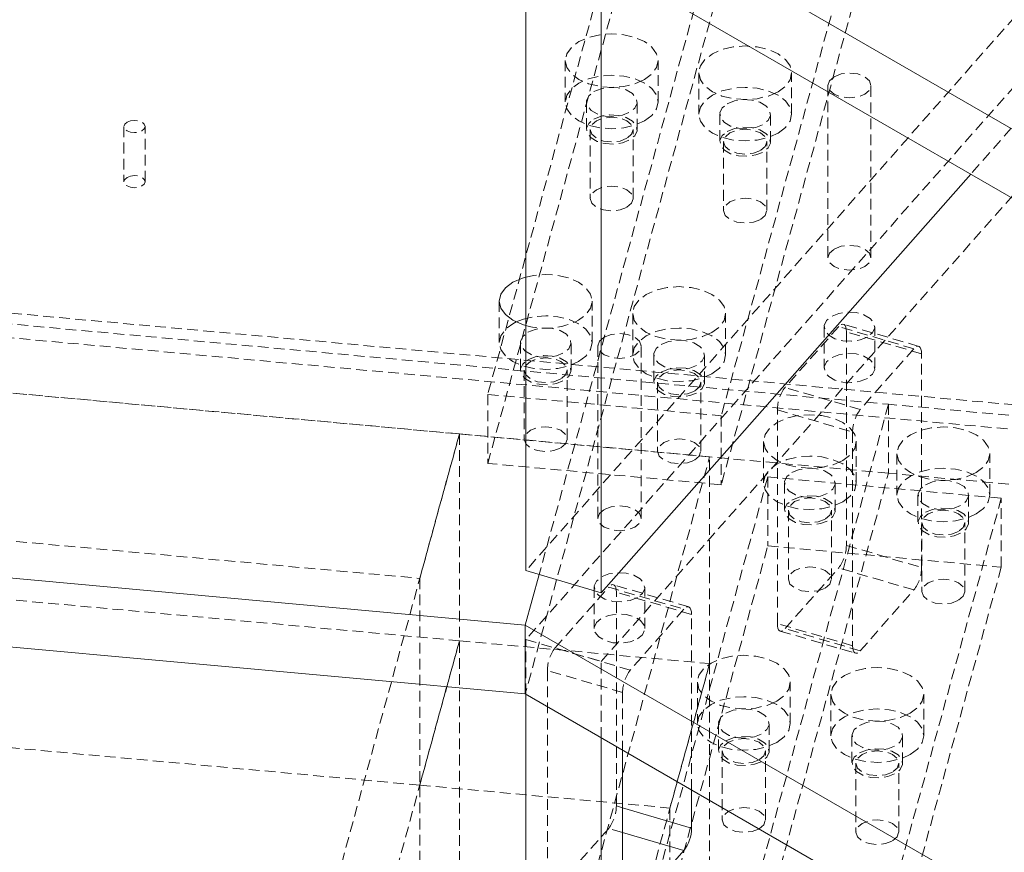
# Model space of a CAD drawing. Header units: millimetres. Extents: x 1529 to 6255, y 1713 to 5797.
# Tile 75 of 82: x 5350 to 5466, y 5170 to 5269. Entities that reach past the tile are written whole.
import ezdxf

# ---------------------------------------------------------------- set-up
doc = ezdxf.new("R2010")
doc.units = ezdxf.units.MM
doc.linetypes.add('HIDDEN', pattern=[1.905, 1.27, -0.635])

msp = doc.modelspace()

# ---------------------------------------------------------------- linework, layer by layer
at = {"color": 7, "linetype": 'HIDDEN', "lineweight": 0}
for p, q in [((5452.461, 5345.75), (5409.441, 5188.951)), ((5438.164, 5345.304), (5405, 5224.426)), ((5465.819, 5342.775), (5432.655, 5221.897)), ((5531.719, 5342.013), (5409.526, 5203.57)), ((5405, 5216.26), (5438.164, 5337.139)), ((5447.095, 5334.36), (5411.086, 5203.111)), ((5465.819, 5334.61), (5432.655, 5213.732)), ((5531.719, 5333.848), (5409.526, 5195.405)), ((5418.436, 5192.784), (5540.629, 5331.227)), ((5527.5, 5324.517), (5462.201, 5250.534)), ((4968.243, 5265.91), (5538.738, 5213.747)), ((5414.186, 5263.979), (5414.186, 5259.08)), ((5425.186, 5259.08), (5425.186, 5263.979)), ((5429.989, 5262.535), (5429.989, 5257.635)), ((5440.989, 5257.635), (5440.989, 5262.535)), ((5445.288, 5261.033), (5445.288, 5240.619)), ((5450.388, 5240.619), (5450.388, 5261.033)), ((5416.686, 5259.08), (5416.686, 5255.814)), ((5422.686, 5255.814), (5422.686, 5259.08)), ((5432.489, 5257.635), (5432.489, 5254.369)), ((5438.489, 5254.369), (5438.489, 5257.635)), ((5095.099, 5255.944), (5452.461, 5223.269)), ((5539.52, 5216.598), (5098.759, 5256.899)), ((5361.907, 5256.169), (5361.907, 5249.637)), ((5364.407, 5249.637), (5364.407, 5256.169)), ((5417.136, 5255.814), (5417.136, 5247.649)), ((5422.236, 5247.649), (5422.236, 5255.814)), ((5432.939, 5254.369), (5432.939, 5246.204)), ((5438.039, 5246.204), (5438.039, 5254.369)), ((5452.461, 5215.104), (5054.521, 5251.489)), ((5401.644, 5219.75), (5105.337, 5246.842)), ((5406.364, 5235.47), (5406.364, 5230.571)), ((5417.364, 5230.571), (5417.364, 5235.47)), ((5422.167, 5234.026), (5422.167, 5229.126)), ((5433.167, 5229.126), (5433.167, 5234.026)), ((5456.035, 5230.13), (5447.125, 5232.751)), ((5446.561, 5232.466), (5440.205, 5225.264)), ((5444.838, 5232.454), (5444.838, 5227.555)), ((5455.471, 5229.845), (5446.561, 5232.466)), ((5456.379, 5229.24), (5447.469, 5231.861)), ((5447.469, 5231.861), (5447.469, 5206.548)), ((5450.838, 5227.555), (5450.838, 5232.454)), ((5408.864, 5230.571), (5408.864, 5227.305)), ((5414.864, 5227.305), (5414.864, 5230.571)), ((5100.644, 5229.737), (5396.951, 5202.645)), ((5418.048, 5230.171), (5418.048, 5209.757)), ((5423.149, 5209.757), (5423.149, 5230.171)), ((5424.667, 5229.126), (5424.667, 5225.86)), ((5430.667, 5225.86), (5430.667, 5229.126)), ((5455.471, 5229.845), (5449.115, 5222.644)), ((5456.379, 5203.928), (5456.379, 5229.24)), ((5409.314, 5227.305), (5409.314, 5219.14)), ((5414.414, 5219.14), (5414.414, 5227.305)), ((5425.117, 5225.86), (5425.117, 5217.695)), ((5430.217, 5217.695), (5430.217, 5225.86)), ((5405, 5224.426), (5432.655, 5221.897)), ((5405, 5224.426), (5405, 5216.26)), ((5449.115, 5222.644), (5440.205, 5225.264)), ((5452.461, 5223.269), (5411.086, 5072.465)), ((5452.461, 5223.269), (5452.461, 5215.104)), ((5540.713, 5215.2), (5452.461, 5223.269)), ((5401.644, 5195.254), (5105.337, 5222.346)), ((5439.297, 5222.603), (5448.207, 5219.982)), ((5439.297, 5197.29), (5439.297, 5222.603)), ((5432.655, 5221.897), (5432.655, 5213.732)), ((5401.644, 5219.75), (5358.624, 5062.951)), ((5396.951, 5202.645), (5401.644, 5219.75)), ((5431.275, 5217.041), (5401.644, 5219.75)), ((5401.644, 5219.75), (5401.644, 5195.254)), ((5448.207, 5219.982), (5448.207, 5194.669)), ((5437.651, 5218.86), (5437.651, 5213.961)), ((5448.651, 5213.961), (5448.651, 5218.86)), ((5453.454, 5217.415), (5453.454, 5212.516)), ((5464.454, 5212.516), (5464.454, 5217.415)), ((5388.255, 5060.241), (5431.275, 5217.041)), ((5432.655, 5213.732), (5405, 5216.26)), ((5431.275, 5192.545), (5431.275, 5217.041)), ((5409.441, 5058.304), (5452.461, 5215.104)), ((5540.713, 5207.034), (5452.461, 5215.104)), ((5438.164, 5214.658), (5405, 5093.779)), ((5465.819, 5212.129), (5438.164, 5214.658)), ((5438.164, 5214.658), (5438.164, 5206.492)), ((5440.151, 5213.961), (5440.151, 5210.695)), ((5446.151, 5210.695), (5446.151, 5213.961)), ((5465.819, 5212.129), (5432.655, 5091.251)), ((5455.954, 5212.516), (5455.954, 5209.25)), ((5461.954, 5209.25), (5461.954, 5212.516)), ((5465.819, 5203.963), (5465.819, 5212.129)), ((5440.601, 5210.695), (5440.601, 5202.529)), ((5445.701, 5202.529), (5445.701, 5210.695)), ((5456.404, 5209.25), (5456.404, 5201.084)), ((5461.504, 5201.084), (5461.504, 5209.25)), ((5405, 5085.614), (5438.164, 5206.492)), ((5438.164, 5206.492), (5465.819, 5203.963)), ((5447.469, 5206.548), (5456.379, 5203.928)), ((5396.951, 5178.148), (5100.644, 5205.241)), ((5465.819, 5203.963), (5432.655, 5083.085)), ((5440.205, 5196.685), (5446.561, 5203.887)), ((5455.471, 5201.266), (5446.561, 5203.887)), ((5396.951, 5202.645), (5396.951, 5178.148)), ((5412.966, 5194.402), (5419.321, 5201.604)), ((5417.599, 5201.592), (5417.599, 5196.693)), ((5419.321, 5201.604), (5428.231, 5198.983)), ((5428.796, 5199.268), (5419.886, 5201.889)), ((5423.598, 5196.693), (5423.598, 5201.592)), ((5449.115, 5194.065), (5455.471, 5201.266)), ((5429.139, 5198.378), (5420.229, 5200.999)), ((5420.229, 5175.686), (5420.229, 5200.999)), ((5428.231, 5198.983), (5421.876, 5191.782)), ((5429.139, 5177.579), (5429.139, 5198.378)), ((5448.207, 5194.669), (5439.297, 5197.29)), ((5439.641, 5196.4), (5448.551, 5193.779)), ((5449.115, 5194.065), (5440.205, 5196.685)), ((5401.644, 5195.254), (5358.624, 5038.454)), ((5396.951, 5178.148), (5401.644, 5195.254)), ((5401.644, 5195.254), (5431.275, 5192.545)), ((5401.644, 4688.999), (5401.644, 5195.254)), ((5409.526, 5188.902), (5409.526, 5195.405)), ((5409.526, 5195.405), (5418.436, 5192.784)), ((5421.876, 5191.782), (5412.966, 5194.402)), ((5431.275, 5192.545), (5388.255, 5035.745)), ((5420.968, 5189.12), (5412.058, 5191.741)), ((5412.058, 5191.741), (5412.058, 5166.428)), ((5418.436, 5183.758), (5418.436, 5192.784)), ((5426.582, 5175.439), (5431.275, 5192.545)), ((5431.275, 5192.545), (5431.275, 4686.289)), ((5429.83, 5190.351), (5429.83, 5185.452)), ((5440.83, 5185.452), (5440.83, 5190.351)), ((5420.968, 5189.12), (5420.968, 5182.297)), ((5445.633, 5188.906), (5445.633, 5184.007)), ((5456.633, 5184.007), (5456.633, 5188.906)), ((5432.33, 5185.452), (5432.33, 5182.186)), ((5438.33, 5182.186), (5438.33, 5185.452)), ((5448.133, 5184.007), (5448.133, 5180.741)), ((5454.133, 5180.741), (5454.133, 5184.007)), ((5432.78, 5182.186), (5432.78, 5174.02)), ((5437.88, 5174.02), (5437.88, 5182.186)), ((5448.583, 5180.741), (5448.583, 5172.575)), ((5453.683, 5172.575), (5453.683, 5180.741)), ((5396.951, 5178.148), (5426.582, 5175.439)), ((5396.951, 4671.893), (5396.951, 5178.148)), ((5420.968, 5175.469), (5420.229, 5175.686)), ((5426.582, 4669.184), (5426.582, 5175.439)), ((5419.321, 5173.025), (5412.966, 5165.823)), ((5420.968, 5172.54), (5419.321, 5173.025))]:
    msp.add_line(p, q, dxfattribs=at)
at = {"color": 7, "linetype": 'Continuous', "lineweight": 15}
for p, q in [((5409.591, 5289.07), (5698.033, 5122.557)), ((5409.526, 5203.57), (5409.526, 5280.943)), ((5409.591, 5280.905), (5698.033, 5114.391)), ((5418.436, 5200.949), (5418.436, 5275.799)), ((5462.201, 5250.534), (5418.436, 5200.949)), ((5011.501, 5233.501), (5409.441, 5197.116)), ((5011.501, 5225.336), (5409.441, 5188.951)), ((5418.436, 5200.949), (5409.526, 5203.57)), ((5411.086, 5203.111), (5409.441, 5197.116)), ((5409.441, 5197.116), (5694.335, 5032.65)), ((5409.441, 5188.951), (5409.441, 5197.116)), ((5409.441, 5188.951), (5694.335, 5024.485)), ((5409.526, 5072.924), (5409.526, 5188.902)), ((5418.436, 5070.303), (5418.436, 5183.758)), ((5420.968, 5182.297), (5420.968, 5163.807)), ((5429.139, 5173.066), (5429.139, 5177.579)), ((5421.876, 5163.203), (5428.231, 5170.404))]:
    msp.add_line(p, q, dxfattribs=at)
at = {"color": 8, "linetype": 'Continuous', "lineweight": 15}
for p, q in [((5429.139, 5173.066), (5420.968, 5175.469)), ((5428.231, 5170.404), (5420.968, 5172.54))]:
    msp.add_line(p, q, dxfattribs=at)
at = {"color": 7, "linetype": 'HIDDEN', "lineweight": 0, "flags": 128}
for points in [[(5423.575, 5261.734), (5422.436, 5261.23), (5421.11, 5260.913), (5419.686, 5260.804), (5418.263, 5260.913), (5416.936, 5261.23), (5415.797, 5261.734), (5414.923, 5262.392), (5414.374, 5263.158), (5414.186, 5263.979), (5414.374, 5264.801), (5414.923, 5265.567), (5415.797, 5266.225), (5416.936, 5266.729), (5418.263, 5267.046), (5419.686, 5267.155), (5421.11, 5267.046), (5422.436, 5266.729), (5423.575, 5266.225), (5424.449, 5265.567), (5424.999, 5264.801), (5425.186, 5263.979), (5424.999, 5263.158), (5424.449, 5262.392), (5423.575, 5261.734)], [(5439.378, 5260.289), (5438.239, 5259.785), (5436.913, 5259.468), (5435.489, 5259.359), (5434.066, 5259.468), (5432.739, 5259.785), (5431.6, 5260.289), (5430.726, 5260.947), (5430.177, 5261.713), (5429.989, 5262.535), (5430.177, 5263.356), (5430.726, 5264.122), (5431.6, 5264.78), (5432.739, 5265.284), (5434.066, 5265.601), (5435.489, 5265.71), (5436.913, 5265.601), (5438.239, 5265.284), (5439.378, 5264.78), (5440.252, 5264.122), (5440.802, 5263.356), (5440.989, 5262.535), (5440.802, 5261.713), (5440.252, 5260.947), (5439.378, 5260.289)], [(5423.575, 5256.835), (5424.449, 5257.493), (5424.999, 5258.258), (5425.186, 5259.08), (5424.999, 5259.902), (5424.449, 5260.668), (5423.575, 5261.325), (5422.436, 5261.83), (5421.11, 5262.147), (5419.686, 5262.255), (5418.263, 5262.147), (5416.936, 5261.83), (5415.797, 5261.325), (5414.923, 5260.668), (5414.374, 5259.902), (5414.186, 5259.08), (5414.374, 5258.258), (5414.923, 5257.493), (5415.797, 5256.835), (5416.936, 5256.331), (5418.263, 5256.013), (5419.686, 5255.905), (5421.11, 5256.013), (5422.436, 5256.331), (5423.575, 5256.835)], [(5446.035, 5262.074), (5446.862, 5262.393), (5447.838, 5262.505), (5448.814, 5262.393), (5449.641, 5262.074), (5450.194, 5261.596), (5450.388, 5261.033), (5450.194, 5260.469), (5449.641, 5259.992), (5448.814, 5259.673), (5447.838, 5259.561), (5446.862, 5259.673), (5446.035, 5259.992), (5445.482, 5260.469), (5445.288, 5261.033), (5445.482, 5261.596), (5446.035, 5262.074)], [(5417.565, 5260.305), (5418.418, 5260.65), (5419.425, 5260.805), (5420.463, 5260.753), (5421.407, 5260.499), (5422.144, 5260.074), (5422.584, 5259.528), (5422.675, 5258.929), (5422.405, 5258.348), (5421.807, 5257.856), (5420.954, 5257.511), (5419.948, 5257.355), (5418.91, 5257.407), (5417.965, 5257.662), (5417.229, 5258.087), (5416.788, 5258.632), (5416.697, 5259.231), (5416.967, 5259.812), (5417.565, 5260.305)], [(5439.378, 5255.39), (5440.252, 5256.048), (5440.802, 5256.814), (5440.989, 5257.635), (5440.802, 5258.457), (5440.252, 5259.223), (5439.378, 5259.88), (5438.239, 5260.385), (5436.913, 5260.702), (5435.489, 5260.81), (5434.066, 5260.702), (5432.739, 5260.385), (5431.6, 5259.88), (5430.726, 5259.223), (5430.177, 5258.457), (5429.989, 5257.635), (5430.177, 5256.814), (5430.726, 5256.048), (5431.6, 5255.39), (5432.739, 5254.886), (5434.066, 5254.568), (5435.489, 5254.46), (5436.913, 5254.568), (5438.239, 5254.886), (5439.378, 5255.39)], [(5433.368, 5258.86), (5434.221, 5259.205), (5435.228, 5259.361), (5436.266, 5259.308), (5437.21, 5259.054), (5437.947, 5258.629), (5438.387, 5258.084), (5438.478, 5257.484), (5438.208, 5256.903), (5437.61, 5256.411), (5436.757, 5256.066), (5435.751, 5255.91), (5434.713, 5255.962), (5433.768, 5256.217), (5433.032, 5256.642), (5432.591, 5257.187), (5432.501, 5257.786), (5432.77, 5258.367), (5433.368, 5258.86)], [(5417.565, 5257.039), (5418.418, 5257.384), (5419.425, 5257.539), (5420.463, 5257.487), (5421.407, 5257.233), (5422.144, 5256.807), (5422.584, 5256.262), (5422.675, 5255.663), (5422.405, 5255.082), (5421.807, 5254.589), (5420.954, 5254.244), (5419.948, 5254.089), (5418.91, 5254.141), (5417.965, 5254.395), (5417.229, 5254.821), (5416.788, 5255.366), (5416.697, 5255.965), (5416.967, 5256.546), (5417.565, 5257.039)], [(5421.489, 5254.773), (5420.662, 5254.454), (5419.686, 5254.342), (5418.71, 5254.454), (5417.883, 5254.773), (5417.33, 5255.251), (5417.136, 5255.814), (5417.33, 5256.377), (5417.883, 5256.855), (5418.71, 5257.174), (5419.686, 5257.286), (5420.662, 5257.174), (5421.489, 5256.855), (5422.042, 5256.377), (5422.236, 5255.814), (5422.042, 5255.251), (5421.489, 5254.773)], [(5362.273, 5256.679), (5362.678, 5256.836), (5363.157, 5256.891), (5363.635, 5256.836), (5364.04, 5256.679), (5364.311, 5256.445), (5364.407, 5256.169), (5364.311, 5255.893), (5364.04, 5255.659), (5363.635, 5255.502), (5363.157, 5255.447), (5362.678, 5255.502), (5362.273, 5255.659), (5362.002, 5255.893), (5361.907, 5256.169), (5362.002, 5256.445), (5362.273, 5256.679)], [(5433.368, 5255.594), (5434.221, 5255.939), (5435.228, 5256.094), (5436.266, 5256.042), (5437.21, 5255.788), (5437.947, 5255.362), (5438.387, 5254.817), (5438.478, 5254.218), (5438.208, 5253.637), (5437.61, 5253.145), (5436.757, 5252.8), (5435.751, 5252.644), (5434.713, 5252.696), (5433.768, 5252.95), (5433.032, 5253.376), (5432.591, 5253.921), (5432.501, 5254.52), (5432.77, 5255.101), (5433.368, 5255.594)], [(5437.292, 5253.328), (5436.465, 5253.009), (5435.489, 5252.897), (5434.513, 5253.009), (5433.686, 5253.328), (5433.133, 5253.806), (5432.939, 5254.369), (5433.133, 5254.932), (5433.686, 5255.41), (5434.513, 5255.729), (5435.489, 5255.841), (5436.465, 5255.729), (5437.292, 5255.41), (5437.845, 5254.932), (5438.039, 5254.369), (5437.845, 5253.806), (5437.292, 5253.328)], [(5362.273, 5250.147), (5362.678, 5250.303), (5363.157, 5250.358), (5363.635, 5250.303), (5364.04, 5250.147), (5364.311, 5249.913), (5364.407, 5249.637), (5364.311, 5249.36), (5364.04, 5249.126), (5363.635, 5248.97), (5363.157, 5248.915), (5362.678, 5248.97), (5362.273, 5249.126), (5362.002, 5249.361), (5361.907, 5249.637), (5362.002, 5249.913), (5362.273, 5250.147)], [(5421.489, 5246.608), (5422.042, 5247.085), (5422.236, 5247.649), (5422.042, 5248.212), (5421.489, 5248.69), (5420.662, 5249.009), (5419.686, 5249.121), (5418.71, 5249.009), (5417.883, 5248.69), (5417.33, 5248.212), (5417.136, 5247.649), (5417.33, 5247.085), (5417.883, 5246.608), (5418.71, 5246.289), (5419.686, 5246.177), (5420.662, 5246.289), (5421.489, 5246.608)], [(5437.292, 5245.163), (5437.845, 5245.64), (5438.039, 5246.204), (5437.845, 5246.767), (5437.292, 5247.245), (5436.465, 5247.564), (5435.489, 5247.676), (5434.513, 5247.564), (5433.686, 5247.245), (5433.133, 5246.767), (5432.939, 5246.204), (5433.133, 5245.64), (5433.686, 5245.163), (5434.513, 5244.844), (5435.489, 5244.732), (5436.465, 5244.844), (5437.292, 5245.163)], [(5446.035, 5241.66), (5446.862, 5241.979), (5447.838, 5242.091), (5448.814, 5241.979), (5449.641, 5241.66), (5450.194, 5241.183), (5450.388, 5240.619), (5450.194, 5240.056), (5449.641, 5239.578), (5448.814, 5239.259), (5447.838, 5239.147), (5446.862, 5239.259), (5446.035, 5239.578), (5445.482, 5240.056), (5445.288, 5240.619), (5445.482, 5241.183), (5446.035, 5241.66)], [(5409.526, 5238.344), (5410.441, 5238.537), (5411.864, 5238.646), (5413.288, 5238.537), (5414.614, 5238.22), (5415.753, 5237.716), (5416.628, 5237.058), (5417.177, 5236.292), (5417.364, 5235.47), (5417.177, 5234.649), (5416.628, 5233.883), (5415.753, 5233.225)], [(5431.556, 5231.78), (5430.417, 5231.276), (5429.091, 5230.959), (5427.667, 5230.85), (5426.244, 5230.959), (5424.917, 5231.276), (5423.778, 5231.78), (5422.904, 5232.438), (5422.355, 5233.204), (5422.167, 5234.026), (5422.355, 5234.847), (5422.904, 5235.613), (5423.778, 5236.271), (5424.917, 5236.775), (5426.244, 5237.092), (5427.667, 5237.201), (5429.091, 5237.092), (5430.417, 5236.775), (5431.556, 5236.271), (5432.431, 5235.613), (5432.98, 5234.847), (5433.167, 5234.026), (5432.98, 5233.204), (5432.431, 5232.438), (5431.556, 5231.78)], [(5415.753, 5228.326), (5416.628, 5228.984), (5417.177, 5229.749), (5417.364, 5230.571), (5417.177, 5231.393), (5416.628, 5232.159), (5415.753, 5232.816), (5414.614, 5233.321), (5413.288, 5233.638), (5411.864, 5233.746), (5410.441, 5233.638), (5409.526, 5233.445)], [(5449.959, 5231.229), (5449.106, 5230.884), (5448.099, 5230.729), (5447.061, 5230.781), (5446.117, 5231.035), (5445.38, 5231.46), (5444.94, 5232.006), (5444.849, 5232.605), (5445.119, 5233.186), (5445.717, 5233.678), (5446.57, 5234.023), (5447.576, 5234.179), (5448.614, 5234.127), (5449.559, 5233.872), (5450.295, 5233.447), (5450.736, 5232.902), (5450.827, 5232.303), (5450.557, 5231.722), (5449.959, 5231.229)], [(5408.365, 5233.021), (5407.975, 5232.816), (5407.101, 5232.159), (5406.552, 5231.393), (5406.364, 5230.571), (5406.552, 5229.749), (5407.101, 5228.984), (5407.975, 5228.326), (5409.114, 5227.822), (5410.441, 5227.504), (5411.864, 5227.396), (5413.288, 5227.504), (5414.614, 5227.822), (5415.753, 5228.326), (5415.753, 5228.326)], [(5447.469, 5231.861), (5447.451, 5232.16), (5447.4, 5232.408), (5447.316, 5232.595), (5447.203, 5232.715), (5447.065, 5232.762), (5446.908, 5232.735), (5446.738, 5232.635), (5446.561, 5232.466)], [(5409.743, 5231.796), (5410.597, 5232.141), (5411.603, 5232.296), (5412.641, 5232.244), (5413.585, 5231.99), (5414.322, 5231.565), (5414.762, 5231.019), (5414.853, 5230.42), (5414.583, 5229.839), (5413.986, 5229.347), (5413.132, 5229.002), (5412.126, 5228.846), (5411.088, 5228.898), (5410.144, 5229.153), (5409.407, 5229.578), (5408.967, 5230.123), (5408.876, 5230.722), (5409.145, 5231.303), (5409.743, 5231.796)], [(5418.795, 5231.212), (5419.623, 5231.531), (5420.599, 5231.643), (5421.574, 5231.531), (5422.402, 5231.212), (5422.954, 5230.734), (5423.149, 5230.171), (5422.954, 5229.607), (5422.402, 5229.13), (5421.574, 5228.811), (5420.598, 5228.699), (5419.623, 5228.811), (5418.795, 5229.13), (5418.243, 5229.607), (5418.048, 5230.171), (5418.243, 5230.734), (5418.795, 5231.212)], [(5431.556, 5226.881), (5432.431, 5227.539), (5432.98, 5228.305), (5433.167, 5229.126), (5432.98, 5229.948), (5432.431, 5230.714), (5431.556, 5231.371), (5430.417, 5231.876), (5429.091, 5232.193), (5427.667, 5232.301), (5426.244, 5232.193), (5424.917, 5231.876), (5423.778, 5231.371), (5422.904, 5230.714), (5422.355, 5229.948), (5422.167, 5229.126), (5422.355, 5228.305), (5422.904, 5227.539), (5423.778, 5226.881), (5424.917, 5226.377), (5426.244, 5226.059), (5427.667, 5225.951), (5429.091, 5226.059), (5430.417, 5226.377), (5431.556, 5226.881)], [(5425.546, 5230.351), (5426.4, 5230.696), (5427.406, 5230.852), (5428.444, 5230.799), (5429.388, 5230.545), (5430.125, 5230.12), (5430.565, 5229.575), (5430.656, 5228.975), (5430.386, 5228.394), (5429.789, 5227.902), (5428.935, 5227.557), (5427.929, 5227.401), (5426.891, 5227.453), (5425.947, 5227.708), (5425.21, 5228.133), (5424.77, 5228.678), (5424.679, 5229.277), (5424.948, 5229.858), (5425.546, 5230.351)], [(5409.743, 5228.53), (5410.597, 5228.875), (5411.603, 5229.03), (5412.641, 5228.978), (5413.585, 5228.724), (5414.322, 5228.298), (5414.762, 5227.753), (5414.853, 5227.154), (5414.583, 5226.573), (5413.986, 5226.08), (5413.132, 5225.735), (5412.126, 5225.58), (5411.088, 5225.632), (5410.144, 5225.886), (5409.407, 5226.312), (5408.967, 5226.857), (5408.876, 5227.456), (5409.145, 5228.037), (5409.743, 5228.53)], [(5449.959, 5226.33), (5449.106, 5225.985), (5448.099, 5225.829), (5447.061, 5225.882), (5446.117, 5226.136), (5445.38, 5226.561), (5444.94, 5227.106), (5444.849, 5227.706), (5445.119, 5228.287), (5445.717, 5228.779), (5446.57, 5229.124), (5447.576, 5229.28), (5448.614, 5229.227), (5449.559, 5228.973), (5450.295, 5228.548), (5450.736, 5228.003), (5450.827, 5227.404), (5450.557, 5226.823), (5449.959, 5226.33)], [(5456.379, 5229.24), (5456.361, 5229.539), (5456.31, 5229.787), (5456.226, 5229.974), (5456.113, 5230.094), (5455.975, 5230.141), (5455.818, 5230.114), (5455.648, 5230.014), (5455.471, 5229.845)], [(5413.667, 5226.264), (5412.84, 5225.945), (5411.864, 5225.833), (5410.889, 5225.945), (5410.061, 5226.264), (5409.508, 5226.742), (5409.314, 5227.305), (5409.508, 5227.868), (5410.061, 5228.346), (5410.889, 5228.665), (5411.864, 5228.777), (5412.84, 5228.665), (5413.667, 5228.346), (5414.22, 5227.868), (5414.414, 5227.305), (5414.22, 5226.742), (5413.667, 5226.264)], [(5425.546, 5227.085), (5426.4, 5227.43), (5427.406, 5227.585), (5428.444, 5227.533), (5429.388, 5227.279), (5430.125, 5226.853), (5430.565, 5226.308), (5430.656, 5225.709), (5430.386, 5225.128), (5429.789, 5224.636), (5428.935, 5224.291), (5427.929, 5224.135), (5426.891, 5224.187), (5425.947, 5224.441), (5425.21, 5224.867), (5424.77, 5225.412), (5424.679, 5226.011), (5424.948, 5226.592), (5425.546, 5227.085)], [(5429.471, 5224.819), (5428.643, 5224.5), (5427.667, 5224.388), (5426.692, 5224.5), (5425.864, 5224.819), (5425.311, 5225.297), (5425.117, 5225.86), (5425.312, 5226.423), (5425.864, 5226.901), (5426.692, 5227.22), (5427.667, 5227.332), (5428.643, 5227.22), (5429.471, 5226.901), (5430.023, 5226.423), (5430.217, 5225.86), (5430.023, 5225.297), (5429.471, 5224.819)], [(5447.04, 5216.615), (5445.901, 5216.11), (5444.575, 5215.793), (5443.151, 5215.685), (5441.728, 5215.793), (5440.401, 5216.11), (5439.262, 5216.615), (5438.388, 5217.272), (5437.839, 5218.038), (5437.651, 5218.86), (5437.839, 5219.682), (5438.388, 5220.448), (5439.262, 5221.105), (5440.401, 5221.61), (5441.728, 5221.927), (5443.151, 5222.035), (5444.575, 5221.927), (5445.901, 5221.61), (5447.04, 5221.105), (5447.914, 5220.448), (5448.464, 5219.682), (5448.651, 5218.86), (5448.464, 5218.038), (5447.914, 5217.272), (5447.04, 5216.615)], [(5413.667, 5218.099), (5414.22, 5218.576), (5414.414, 5219.14), (5414.22, 5219.703), (5413.667, 5220.181), (5412.84, 5220.5), (5411.864, 5220.612), (5410.889, 5220.5), (5410.061, 5220.181), (5409.508, 5219.703), (5409.314, 5219.14), (5409.508, 5218.576), (5410.061, 5218.099), (5410.889, 5217.78), (5411.864, 5217.668), (5412.84, 5217.78), (5413.667, 5218.099)], [(5462.843, 5215.17), (5461.704, 5214.665), (5460.378, 5214.348), (5458.954, 5214.24), (5457.531, 5214.348), (5456.204, 5214.665), (5455.065, 5215.17), (5454.191, 5215.828), (5453.642, 5216.593), (5453.454, 5217.415), (5453.642, 5218.237), (5454.191, 5219.003), (5455.065, 5219.66), (5456.204, 5220.165), (5457.531, 5220.482), (5458.954, 5220.59), (5460.378, 5220.482), (5461.704, 5220.165), (5462.843, 5219.66), (5463.717, 5219.003), (5464.267, 5218.237), (5464.454, 5217.415), (5464.267, 5216.593), (5463.717, 5215.828), (5462.843, 5215.17)], [(5429.471, 5216.654), (5430.023, 5217.131), (5430.217, 5217.695), (5430.023, 5218.258), (5429.471, 5218.736), (5428.643, 5219.055), (5427.667, 5219.167), (5426.692, 5219.055), (5425.864, 5218.736), (5425.312, 5218.258), (5425.117, 5217.695), (5425.311, 5217.131), (5425.864, 5216.654), (5426.692, 5216.335), (5427.667, 5216.223), (5428.643, 5216.335), (5429.471, 5216.654)], [(5447.04, 5211.716), (5447.914, 5212.373), (5448.464, 5213.139), (5448.651, 5213.961), (5448.464, 5214.783), (5447.914, 5215.548), (5447.04, 5216.206), (5445.901, 5216.71), (5444.575, 5217.028), (5443.151, 5217.136), (5441.728, 5217.028), (5440.401, 5216.71), (5439.262, 5216.206), (5438.388, 5215.548), (5437.839, 5214.783), (5437.651, 5213.961), (5437.839, 5213.139), (5438.388, 5212.373), (5439.262, 5211.716), (5440.401, 5211.211), (5441.728, 5210.894), (5443.151, 5210.786), (5444.575, 5210.894), (5445.901, 5211.211), (5447.04, 5211.716)], [(5441.03, 5215.185), (5441.883, 5215.53), (5442.89, 5215.686), (5443.928, 5215.634), (5444.872, 5215.379), (5445.609, 5214.954), (5446.049, 5214.409), (5446.14, 5213.81), (5445.87, 5213.229), (5445.273, 5212.736), (5444.419, 5212.391), (5443.413, 5212.235), (5442.375, 5212.288), (5441.431, 5212.542), (5440.694, 5212.967), (5440.253, 5213.513), (5440.163, 5214.112), (5440.432, 5214.693), (5441.03, 5215.185)], [(5462.843, 5210.271), (5463.717, 5210.928), (5464.267, 5211.694), (5464.454, 5212.516), (5464.267, 5213.338), (5463.717, 5214.103), (5462.843, 5214.761), (5461.704, 5215.266), (5460.378, 5215.583), (5458.954, 5215.691), (5457.531, 5215.583), (5456.204, 5215.266), (5455.065, 5214.761), (5454.191, 5214.103), (5453.642, 5213.338), (5453.454, 5212.516), (5453.642, 5211.694), (5454.191, 5210.928), (5455.065, 5210.271), (5456.204, 5209.766), (5457.531, 5209.449), (5458.954, 5209.341), (5460.378, 5209.449), (5461.704, 5209.766), (5462.843, 5210.271)], [(5456.833, 5213.74), (5457.686, 5214.085), (5458.693, 5214.241), (5459.731, 5214.189), (5460.675, 5213.935), (5461.412, 5213.509), (5461.852, 5212.964), (5461.943, 5212.365), (5461.673, 5211.784), (5461.076, 5211.291), (5460.222, 5210.946), (5459.216, 5210.791), (5458.178, 5210.843), (5457.234, 5211.097), (5456.497, 5211.522), (5456.057, 5212.068), (5455.966, 5212.667), (5456.235, 5213.248), (5456.833, 5213.74)], [(5441.03, 5211.919), (5441.883, 5212.264), (5442.89, 5212.42), (5443.928, 5212.367), (5444.872, 5212.113), (5445.609, 5211.688), (5446.049, 5211.143), (5446.14, 5210.544), (5445.87, 5209.963), (5445.273, 5209.47), (5444.419, 5209.125), (5443.413, 5208.969), (5442.375, 5209.022), (5441.431, 5209.276), (5440.694, 5209.701), (5440.253, 5210.246), (5440.163, 5210.846), (5440.432, 5211.427), (5441.03, 5211.919)], [(5444.954, 5209.654), (5444.127, 5209.335), (5443.151, 5209.223), (5442.175, 5209.335), (5441.348, 5209.654), (5440.795, 5210.131), (5440.601, 5210.695), (5440.795, 5211.258), (5441.348, 5211.736), (5442.175, 5212.055), (5443.151, 5212.167), (5444.127, 5212.055), (5444.954, 5211.736), (5445.507, 5211.258), (5445.701, 5210.695), (5445.507, 5210.131), (5444.954, 5209.654)], [(5418.795, 5210.798), (5419.623, 5211.117), (5420.599, 5211.229), (5421.574, 5211.117), (5422.402, 5210.798), (5422.954, 5210.321), (5423.149, 5209.757), (5422.954, 5209.194), (5422.402, 5208.716), (5421.574, 5208.397), (5420.598, 5208.285), (5419.623, 5208.397), (5418.795, 5208.716), (5418.243, 5209.194), (5418.048, 5209.757), (5418.243, 5210.321), (5418.795, 5210.798)], [(5456.833, 5210.474), (5457.686, 5210.819), (5458.693, 5210.975), (5459.731, 5210.923), (5460.675, 5210.668), (5461.412, 5210.243), (5461.852, 5209.698), (5461.943, 5209.099), (5461.673, 5208.518), (5461.076, 5208.025), (5460.222, 5207.68), (5459.216, 5207.524), (5458.178, 5207.577), (5457.234, 5207.831), (5456.497, 5208.256), (5456.057, 5208.801), (5455.966, 5209.401), (5456.235, 5209.982), (5456.833, 5210.474)], [(5460.757, 5208.209), (5459.93, 5207.89), (5458.954, 5207.778), (5457.978, 5207.89), (5457.151, 5208.209), (5456.598, 5208.686), (5456.404, 5209.25), (5456.598, 5209.813), (5457.151, 5210.291), (5457.978, 5210.61), (5458.954, 5210.722), (5459.93, 5210.61), (5460.757, 5210.291), (5461.31, 5209.813), (5461.504, 5209.25), (5461.31, 5208.686), (5460.757, 5208.209)], [(5444.954, 5201.488), (5445.507, 5201.966), (5445.701, 5202.529), (5445.507, 5203.092), (5444.954, 5203.57), (5444.127, 5203.889), (5443.151, 5204.001), (5442.175, 5203.889), (5441.348, 5203.57), (5440.795, 5203.092), (5440.601, 5202.529), (5440.795, 5201.966), (5441.348, 5201.488), (5442.175, 5201.169), (5443.151, 5201.057), (5444.127, 5201.169), (5444.954, 5201.488)], [(5422.72, 5200.367), (5421.866, 5200.022), (5420.86, 5199.867), (5419.822, 5199.919), (5418.878, 5200.173), (5418.141, 5200.598), (5417.701, 5201.144), (5417.61, 5201.743), (5417.88, 5202.324), (5418.477, 5202.816), (5419.331, 5203.161), (5420.337, 5203.317), (5421.375, 5203.265), (5422.319, 5203.01), (5423.056, 5202.585), (5423.496, 5202.04), (5423.587, 5201.441), (5423.317, 5200.86), (5422.72, 5200.367)], [(5460.757, 5200.043), (5461.31, 5200.521), (5461.504, 5201.084), (5461.31, 5201.648), (5460.757, 5202.125), (5459.93, 5202.444), (5458.954, 5202.556), (5457.978, 5202.444), (5457.151, 5202.125), (5456.598, 5201.648), (5456.404, 5201.084), (5456.598, 5200.521), (5457.151, 5200.043), (5457.978, 5199.724), (5458.954, 5199.612), (5459.93, 5199.724), (5460.757, 5200.043)], [(5420.229, 5200.999), (5420.212, 5201.298), (5420.16, 5201.546), (5420.076, 5201.733), (5419.963, 5201.853), (5419.826, 5201.9), (5419.669, 5201.873), (5419.499, 5201.773), (5419.321, 5201.604)], [(5429.139, 5198.378), (5429.122, 5198.677), (5429.07, 5198.925), (5428.986, 5199.112), (5428.873, 5199.232), (5428.736, 5199.279), (5428.579, 5199.252), (5428.409, 5199.152), (5428.231, 5198.983)], [(5422.72, 5195.468), (5423.317, 5195.961), (5423.587, 5196.542), (5423.496, 5197.141), (5423.056, 5197.686), (5422.319, 5198.111), (5421.375, 5198.365), (5420.337, 5198.418), (5419.331, 5198.262), (5418.477, 5197.917), (5417.88, 5197.424), (5417.61, 5196.843), (5417.701, 5196.244), (5418.141, 5195.699), (5418.878, 5195.274), (5419.822, 5195.02), (5420.86, 5194.967), (5421.866, 5195.123), (5422.72, 5195.468)], [(5439.297, 5197.29), (5439.314, 5196.991), (5439.366, 5196.743), (5439.45, 5196.556), (5439.563, 5196.436), (5439.701, 5196.389), (5439.857, 5196.416), (5440.028, 5196.516), (5440.205, 5196.685)], [(5448.207, 5194.669), (5448.224, 5194.37), (5448.276, 5194.122), (5448.36, 5193.935), (5448.473, 5193.816), (5448.611, 5193.768), (5448.768, 5193.795), (5448.938, 5193.895), (5449.115, 5194.065)], [(5439.219, 5188.106), (5438.08, 5187.601), (5436.753, 5187.284), (5435.33, 5187.176), (5433.906, 5187.284), (5432.58, 5187.601), (5431.44, 5188.106), (5430.566, 5188.763), (5430.017, 5189.529), (5429.83, 5190.351), (5430.017, 5191.173), (5430.566, 5191.939), (5431.44, 5192.596), (5432.58, 5193.101), (5433.906, 5193.418), (5435.33, 5193.526), (5436.753, 5193.418), (5438.08, 5193.101), (5439.219, 5192.596), (5440.093, 5191.939), (5440.642, 5191.173), (5440.83, 5190.351), (5440.642, 5189.529), (5440.093, 5188.763), (5439.219, 5188.106)], [(5455.022, 5186.661), (5453.883, 5186.156), (5452.556, 5185.839), (5451.133, 5185.731), (5449.709, 5185.839), (5448.383, 5186.156), (5447.243, 5186.661), (5446.369, 5187.319), (5445.82, 5188.084), (5445.633, 5188.906), (5445.82, 5189.728), (5446.369, 5190.494), (5447.243, 5191.151), (5448.383, 5191.656), (5449.709, 5191.973), (5451.133, 5192.081), (5452.556, 5191.973), (5453.883, 5191.656), (5455.022, 5191.151), (5455.896, 5190.494), (5456.445, 5189.728), (5456.633, 5188.906), (5456.445, 5188.084), (5455.896, 5187.319), (5455.022, 5186.661)], [(5439.219, 5183.207), (5440.093, 5183.864), (5440.642, 5184.63), (5440.83, 5185.452), (5440.642, 5186.274), (5440.093, 5187.039), (5439.219, 5187.697), (5438.08, 5188.201), (5436.753, 5188.519), (5435.33, 5188.627), (5433.906, 5188.519), (5432.58, 5188.201), (5431.44, 5187.697), (5430.566, 5187.039), (5430.017, 5186.274), (5429.83, 5185.452), (5430.017, 5184.63), (5430.566, 5183.864), (5431.44, 5183.207), (5432.58, 5182.702), (5433.906, 5182.385), (5435.33, 5182.277), (5436.753, 5182.385), (5438.08, 5182.702), (5439.219, 5183.207)], [(5433.208, 5186.676), (5434.062, 5187.021), (5435.068, 5187.177), (5436.106, 5187.125), (5437.05, 5186.87), (5437.787, 5186.445), (5438.227, 5185.9), (5438.318, 5185.301), (5438.048, 5184.72), (5437.451, 5184.227), (5436.597, 5183.882), (5435.591, 5183.726), (5434.553, 5183.779), (5433.609, 5184.033), (5432.872, 5184.458), (5432.432, 5185.004), (5432.341, 5185.603), (5432.611, 5186.184), (5433.208, 5186.676)], [(5455.022, 5181.762), (5455.896, 5182.419), (5456.445, 5183.185), (5456.633, 5184.007), (5456.445, 5184.829), (5455.896, 5185.594), (5455.022, 5186.252), (5453.883, 5186.757), (5452.556, 5187.074), (5451.133, 5187.182), (5449.709, 5187.074), (5448.383, 5186.757), (5447.243, 5186.252), (5446.369, 5185.594), (5445.82, 5184.829), (5445.633, 5184.007), (5445.82, 5183.185), (5446.369, 5182.419), (5447.243, 5181.762), (5448.383, 5181.257), (5449.709, 5180.94), (5451.133, 5180.832), (5452.556, 5180.94), (5453.883, 5181.257), (5455.022, 5181.762)], [(5449.011, 5185.231), (5449.865, 5185.576), (5450.871, 5185.732), (5451.909, 5185.68), (5452.853, 5185.426), (5453.59, 5185), (5454.03, 5184.455), (5454.121, 5183.856), (5453.851, 5183.275), (5453.254, 5182.782), (5452.4, 5182.437), (5451.394, 5182.282), (5450.356, 5182.334), (5449.412, 5182.588), (5448.675, 5183.013), (5448.235, 5183.559), (5448.144, 5184.158), (5448.414, 5184.739), (5449.011, 5185.231)], [(5433.208, 5183.41), (5434.062, 5183.755), (5435.068, 5183.911), (5436.106, 5183.858), (5437.05, 5183.604), (5437.787, 5183.179), (5438.227, 5182.634), (5438.318, 5182.035), (5438.048, 5181.454), (5437.451, 5180.961), (5436.597, 5180.616), (5435.591, 5180.46), (5434.553, 5180.513), (5433.609, 5180.767), (5432.872, 5181.192), (5432.432, 5181.737), (5432.341, 5182.337), (5432.611, 5182.918), (5433.208, 5183.41)], [(5437.133, 5181.145), (5436.305, 5180.826), (5435.33, 5180.713), (5434.354, 5180.826), (5433.526, 5181.145), (5432.974, 5181.622), (5432.78, 5182.186), (5432.974, 5182.749), (5433.526, 5183.226), (5434.354, 5183.546), (5435.33, 5183.658), (5436.305, 5183.546), (5437.133, 5183.226), (5437.685, 5182.749), (5437.88, 5182.186), (5437.685, 5181.622), (5437.133, 5181.145)], [(5449.011, 5181.965), (5449.865, 5182.31), (5450.871, 5182.466), (5451.909, 5182.414), (5452.853, 5182.159), (5453.59, 5181.734), (5454.03, 5181.189), (5454.121, 5180.59), (5453.851, 5180.009), (5453.254, 5179.516), (5452.4, 5179.171), (5451.394, 5179.015), (5450.356, 5179.068), (5449.412, 5179.322), (5448.675, 5179.747), (5448.235, 5180.292), (5448.144, 5180.892), (5448.414, 5181.473), (5449.011, 5181.965)], [(5452.936, 5179.7), (5452.108, 5179.381), (5451.133, 5179.269), (5450.157, 5179.381), (5449.329, 5179.7), (5448.777, 5180.177), (5448.583, 5180.741), (5448.777, 5181.304), (5449.329, 5181.782), (5450.157, 5182.101), (5451.133, 5182.213), (5452.108, 5182.101), (5452.936, 5181.782), (5453.488, 5181.304), (5453.683, 5180.741), (5453.488, 5180.177), (5452.936, 5179.7)], [(5437.133, 5172.979), (5437.685, 5173.457), (5437.88, 5174.02), (5437.685, 5174.583), (5437.133, 5175.061), (5436.305, 5175.38), (5435.33, 5175.492), (5434.354, 5175.38), (5433.526, 5175.061), (5432.974, 5174.583), (5432.78, 5174.02), (5432.974, 5173.457), (5433.526, 5172.979), (5434.354, 5172.66), (5435.33, 5172.548), (5436.305, 5172.66), (5437.133, 5172.979)], [(5452.936, 5171.534), (5453.488, 5172.012), (5453.683, 5172.575), (5453.488, 5173.139), (5452.936, 5173.616), (5452.108, 5173.935), (5451.133, 5174.047), (5450.157, 5173.935), (5449.329, 5173.616), (5448.777, 5173.139), (5448.583, 5172.575), (5448.777, 5172.012), (5449.329, 5171.534), (5450.157, 5171.215), (5451.133, 5171.103), (5452.108, 5171.215), (5452.936, 5171.534)]]:
    msp.add_lwpolyline(points, dxfattribs=at)
at = {"color": 7, "linetype": 'Continuous', "lineweight": 15, "flags": 128}
for points in [[(5409.526, 5232.597), (5409.114, 5232.721), (5407.975, 5233.225), (5407.101, 5233.883), (5406.552, 5234.649), (5406.364, 5235.47), (5406.552, 5236.292), (5407.101, 5237.058), (5407.975, 5237.716), (5409.114, 5238.22), (5409.526, 5238.344)], [(5409.526, 5233.445), (5409.114, 5233.321), (5408.365, 5233.021)]]:
    msp.add_lwpolyline(points, dxfattribs=at)
at = {"color": 7, "linetype": 'HIDDEN', "lineweight": 0}
for centre, radius, start, end in [((5411.834, 5240.896), 8.615, 254.46339, 297.06674), ((5443.817, 5222.546), 4.521, 143.04011, 179.2885), ((5452.727, 5219.926), 4.521, 143.04092, 179.28899), ((5442.948, 5206.605), 4.521, 323.04187, 359.28852), ((5451.859, 5203.984), 4.521, 323.04144, 359.28896), ((5416.577, 5191.685), 4.52, 143.0393, 179.2911), ((5425.488, 5189.064), 4.52, 143.04104, 179.28936), ((5415.709, 5175.743), 4.521, 323.04143, 359.28848)]:
    msp.add_arc(centre, radius, start, end, dxfattribs=at)
at = {"color": 7, "linetype": 'Continuous', "lineweight": 15}
msp.add_arc((5424.619, 5173.122), 4.521, 323.04187, 359.28852, dxfattribs=at)

doc.saveas('drawing.dxf')
